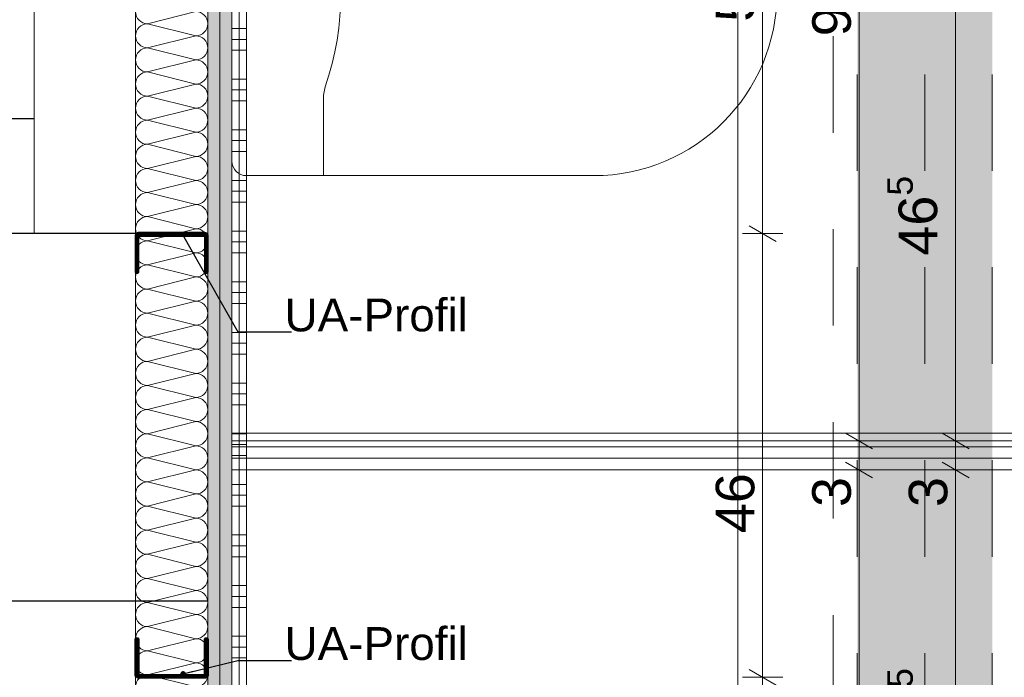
# Model space of a CAD drawing. Header units: metres. Extents: x -3.5 to 65.3, y -10.9 to 16.7.
# Tile 120 of 213: x 43.7 to 44.8, y 1.6 to 2.3. Entities that reach past the tile are written whole.
import ezdxf

# ---------------------------------------------------------------- set-up
doc = ezdxf.new("R2010")
doc.units = ezdxf.units.M
doc.header["$MEASUREMENT"] = 0
for name, pattern in [('Achse', [0.08, 0.04, -0.02, 0, -0.02]), ('DASHED', [0.015, 0.007, -0.008]), ('Untersicht', [0.04, 0.03, -0.01]), ('Wipeout_Contour', [1, 0, -1])]:
    doc.linetypes.add(name, pattern=pattern)
for name, color, linetype in [('102 - Bemaßung_ Beschriftung.Detail_ Ausschnitt', 7, 'Continuous'), ('612 - Struktur.Stahlbau', 7, 'Continuous'), ('654 - Abdeckung.Wand Belag', 7, 'Continuous'), ('660 - Unterkonstruktion.Trockenbau', 7, 'Continuous'), ('Neubau_102 - Bemaßung_ Beschriftung.Detail_ Ausschnitt', 7, 'Continuous'), ('Neubau_606 - Struktur.Wand Innen Ausbau', 7, 'Continuous'), ('Neubau_612 - Struktur.Stahlbau', 7, 'Continuous'), ('Neubau_650 - Abdeckung.Fußboden Aufbau', 7, 'Continuous'), ('Neubau_653 - Abdeckung.TB Verkofferung', 7, 'Continuous'), ('Neubau_702 - Einrichtung.Möbel Sanitär', 7, 'Continuous'), ('Neubau_802 - HKLSE.Sanitär', 7, 'Continuous')]:
    doc.layers.add(name, color=color, linetype=linetype)
doc.styles.add('ERSTELLTER_STIL_1', font='txt')
doc.dimstyles.new('ERSTELLTER_STIL__1', dxfattribs={"dimtxt": 0.04, "dimasz": 0.02128, "dimexe": 0.18, "dimexo": 0.0625, "dimgap": 0, "dimtad": 1, "dimtih": 1, "dimtoh": 1, "dimzin": 0, "dimdsep": 46, "dimtxsty": 'ERSTELLTER_STIL_1', "dimblk": 'ARROWHEAD_2', "dimblk1": 'ARROWHEAD_2', "dimblk2": 'ARROWHEAD_2', "dimcen": 0.09, "dimse1": 1, "dimse2": 1, "dimclrd": 7, "dimclre": 7, "dimclrt": 7, "dimazin": 0, "dimtfac": 1, "dimtdec": 4, "dimtmove": 0, "dimatfit": 3, "dimfxl": 1, "dimtolj": 1, "dimtzin": 0, "dimarcsym": 0})
doc.dimstyles.new('ERSTELLTER_STIL__3', dxfattribs={"dimtxt": 0.04, "dimasz": 0.02128, "dimexe": 0.18, "dimexo": 0.0625, "dimgap": 0, "dimtad": 1, "dimzin": 0, "dimdsep": 46, "dimtxsty": 'ERSTELLTER_STIL_1', "dimblk": 'ARROWHEAD_2', "dimblk1": 'ARROWHEAD_2', "dimblk2": 'ARROWHEAD_2', "dimcen": 0.09, "dimse1": 1, "dimse2": 1, "dimclrd": 7, "dimclre": 7, "dimclrt": 7, "dimazin": 0, "dimtfac": 1, "dimtdec": 4, "dimtmove": 0, "dimatfit": 3, "dimfxl": 1, "dimtolj": 1, "dimtzin": 0, "dimarcsym": 0})
doc.dimstyles.new('ERSTELLTER_STIL__4', dxfattribs={"dimtxt": 0.04, "dimasz": 0.02128, "dimexe": 0.18, "dimexo": 0.0625, "dimgap": 0, "dimtad": 1, "dimzin": 0, "dimdsep": 46, "dimtxsty": 'ERSTELLTER_STIL_1', "dimblk": 'ARROWHEAD_2', "dimblk1": 'ARROWHEAD_2', "dimblk2": 'ARROWHEAD_2', "dimcen": 0.09, "dimse1": 1, "dimse2": 1, "dimclrd": 7, "dimclre": 7, "dimclrt": 7, "dimazin": 0, "dimtfac": 1, "dimtdec": 4, "dimtmove": 2, "dimatfit": 3, "dimfxl": 1, "dimtolj": 1, "dimtzin": 0, "dimarcsym": 0})
doc.dimstyles.new('ERSTELLTER_STIL__5', dxfattribs={"dimtxt": 0.04, "dimasz": 0.02128, "dimexe": 0.18, "dimexo": 0.0625, "dimgap": 0, "dimtad": 1, "dimtih": 1, "dimtoh": 1, "dimzin": 0, "dimdsep": 46, "dimtxsty": 'ERSTELLTER_STIL_1', "dimblk": 'ARROWHEAD_2', "dimblk1": 'ARROWHEAD_2', "dimblk2": 'ARROWHEAD_2', "dimcen": 0.09, "dimclrd": 7, "dimclre": 7, "dimclrt": 7, "dimazin": 0, "dimtfac": 1, "dimtdec": 4, "dimtmove": 0, "dimatfit": 3, "dimfxl": 1, "dimtolj": 1, "dimtzin": 0, "dimarcsym": 0})
doc.dimstyles.new('ERSTELLTER_STIL__6', dxfattribs={"dimtxt": 0.04, "dimasz": 0.02128, "dimexe": 0.18, "dimexo": 0.0625, "dimgap": 0, "dimtad": 1, "dimzin": 0, "dimdsep": 46, "dimtxsty": 'ERSTELLTER_STIL_1', "dimblk": 'ARROWHEAD_2', "dimblk1": 'ARROWHEAD_2', "dimblk2": 'ARROWHEAD_2', "dimcen": 0.09, "dimclrd": 7, "dimclre": 7, "dimclrt": 7, "dimazin": 0, "dimtfac": 1, "dimtdec": 4, "dimtmove": 0, "dimatfit": 3, "dimfxl": 1, "dimtolj": 1, "dimtzin": 0, "dimarcsym": 0})
doc.dimstyles.new('ERSTELLTER_STIL__8', dxfattribs={"dimtxt": 0.18, "dimasz": 0.010944, "dimexe": 0.18, "dimexo": 0.0625, "dimgap": 0, "dimtad": 0, "dimtih": 1, "dimtoh": 1, "dimdec": 4, "dimzin": 0, "dimdsep": 46, "dimcen": 0.09, "dimadec": 0, "dimazin": 0, "dimtfac": 1, "dimtdec": 4, "dimtmove": 0, "dimatfit": 3, "dimldrblk": 'ARROWHEAD_11', "dimfxl": 1, "dimtolj": 1, "dimtzin": 0, "dimarcsym": 0})
pattern_1 = [(45, (0, 0), (-0.0070710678, 0.0070710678), [0, -0.01])]

# ---------------------------------------------------------------- blocks, each defined once
blk = doc.blocks.new('*X93')
at = {"layer": 'Neubau_606 - Struktur.Wand Innen Ausbau', "color": 7, "linetype": 'Continuous', "lineweight": 5}
for p, q in [((43.9275, 2.275), (43.8775, 2.2625)), ((43.9275, 2.25), (43.8775, 2.2625)), ((43.9275, 2.25), (43.8775, 2.2375)), ((43.9275, 2.225), (43.8775, 2.2375)), ((43.9275, 2.225), (43.8775, 2.2125)), ((43.9275, 2.2), (43.8775, 2.2125)), ((43.9275, 2.2), (43.8775, 2.1875)), ((43.9275, 2.175), (43.8775, 2.1875)), ((43.9275, 2.175), (43.8775, 2.1625)), ((43.9275, 2.15), (43.8775, 2.1625)), ((43.9275, 2.15), (43.8775, 2.1375)), ((43.9275, 2.125), (43.8775, 2.1375)), ((43.9275, 2.125), (43.8775, 2.1125)), ((43.9275, 2.1), (43.8775, 2.1125)), ((43.9275, 2.1), (43.8775, 2.0875)), ((43.9275, 2.075), (43.8775, 2.0875)), ((43.9275, 2.075), (43.8775, 2.0625)), ((43.9275, 2.05), (43.8775, 2.0625)), ((43.9275, 2.05), (43.8775, 2.0375)), ((43.9275, 2.025), (43.8775, 2.0375)), ((43.9275, 2.025), (43.8775, 2.0125)), ((43.9275, 2), (43.8775, 2.0125)), ((43.9275, 2), (43.8775, 1.9875)), ((43.9275, 1.975), (43.8775, 1.9875)), ((43.9275, 1.975), (43.8775, 1.9625)), ((43.9275, 1.95), (43.8775, 1.9625)), ((43.9275, 1.95), (43.8775, 1.9375)), ((43.9275, 1.925), (43.8775, 1.9375)), ((43.9275, 1.925), (43.8775, 1.9125)), ((43.9275, 1.9), (43.8775, 1.9125)), ((43.9275, 1.9), (43.8775, 1.8875)), ((43.9275, 1.875), (43.8775, 1.8875)), ((43.9275, 1.875), (43.8775, 1.8625)), ((43.9275, 1.85), (43.8775, 1.8625)), ((43.9275, 1.85), (43.8775, 1.8375)), ((43.9275, 1.825), (43.8775, 1.8375)), ((43.9275, 1.825), (43.8775, 1.8125)), ((43.9275, 1.8), (43.8775, 1.8125)), ((43.9275, 1.8), (43.8775, 1.7875)), ((43.9275, 1.775), (43.8775, 1.7875)), ((43.9275, 1.775), (43.8775, 1.7625)), ((43.9275, 1.75), (43.8775, 1.7625)), ((43.9275, 1.75), (43.8775, 1.7375)), ((43.9275, 1.725), (43.8775, 1.7375)), ((43.9275, 1.725), (43.8775, 1.7125)), ((43.9275, 1.7), (43.8775, 1.7125)), ((43.9275, 1.7), (43.8775, 1.6875)), ((43.9275, 1.675), (43.8775, 1.6875)), ((43.9275, 1.675), (43.8775, 1.6625)), ((43.9275, 1.65), (43.8775, 1.6625)), ((43.9275, 1.65), (43.8775, 1.6375)), ((43.9275, 1.625), (43.8775, 1.6375)), ((43.9275, 1.625), (43.8775, 1.6125)), ((43.9275, 1.6), (43.8775, 1.6125)), ((43.9275, 1.6), (43.8775, 1.5875)), ((43.9275, 1.575), (43.8775, 1.5875))]:
    blk.add_line(p, q, dxfattribs=at)
for centre, start, end in [((43.8775, 2.275), 180, 270), ((43.9275, 2.2625), 360, 90), ((43.8775, 2.25), 90, 180), ((43.9275, 2.2625), 270, 360), ((43.8775, 2.25), 180, 270), ((43.9275, 2.2375), 360, 90), ((43.8775, 2.225), 90, 180), ((43.9275, 2.2375), 270, 360), ((43.8775, 2.225), 180, 270), ((43.9275, 2.2125), 360, 90), ((43.8775, 2.2), 90, 180), ((43.9275, 2.2125), 270, 360), ((43.8775, 2.2), 180, 270), ((43.9275, 2.1875), 360, 90), ((43.8775, 2.175), 90, 180), ((43.9275, 2.1875), 270, 360), ((43.8775, 2.175), 180, 270), ((43.9275, 2.1625), 360, 90), ((43.8775, 2.15), 90, 180), ((43.9275, 2.1625), 270, 360), ((43.8775, 2.15), 180, 270), ((43.9275, 2.1375), 360, 90), ((43.8775, 2.125), 90, 180), ((43.9275, 2.1375), 270, 360), ((43.8775, 2.125), 180, 270), ((43.9275, 2.1125), 360, 90), ((43.8775, 2.1), 90, 180), ((43.9275, 2.1125), 270, 360), ((43.8775, 2.1), 180, 270), ((43.9275, 2.0875), 360, 90), ((43.8775, 2.075), 90, 180), ((43.9275, 2.0875), 270, 360), ((43.8775, 2.075), 180, 270), ((43.9275, 2.0625), 360, 90), ((43.8775, 2.05), 90, 180), ((43.9275, 2.0625), 270, 360), ((43.8775, 2.05), 180, 270), ((43.9275, 2.0375), 360, 90), ((43.8775, 2.025), 90, 180), ((43.9275, 2.0375), 270, 360), ((43.8775, 2.025), 180, 270), ((43.9275, 2.0125), 360, 90), ((43.8775, 2), 90, 180), ((43.9275, 2.0125), 270, 360), ((43.8775, 2), 180, 270), ((43.9275, 1.9875), 360, 90), ((43.8775, 1.975), 90, 180), ((43.9275, 1.9875), 270, 360), ((43.8775, 1.975), 180, 270), ((43.9275, 1.9625), 360, 90), ((43.8775, 1.95), 90, 180), ((43.9275, 1.9625), 270, 360), ((43.8775, 1.95), 180, 270), ((43.9275, 1.9375), 360, 90), ((43.8775, 1.925), 90, 180), ((43.9275, 1.9375), 270, 360), ((43.8775, 1.925), 180, 270), ((43.9275, 1.9125), 360, 90), ((43.8775, 1.9), 90, 180), ((43.9275, 1.9125), 270, 360), ((43.8775, 1.9), 180, 270), ((43.9275, 1.8875), 360, 90), ((43.8775, 1.875), 90, 180), ((43.9275, 1.8875), 270, 360), ((43.8775, 1.875), 180, 270), ((43.9275, 1.8625), 360, 90), ((43.8775, 1.85), 90, 180), ((43.9275, 1.8625), 270, 360), ((43.8775, 1.85), 180, 270), ((43.9275, 1.8375), 360, 90), ((43.8775, 1.825), 90, 180), ((43.9275, 1.8375), 270, 360), ((43.8775, 1.825), 180, 270), ((43.9275, 1.8125), 360, 90), ((43.8775, 1.8), 90, 180), ((43.9275, 1.8125), 270, 360), ((43.8775, 1.8), 180, 270), ((43.9275, 1.7875), 360, 90), ((43.8775, 1.775), 90, 180), ((43.9275, 1.7875), 270, 360), ((43.8775, 1.775), 180, 270), ((43.9275, 1.7625), 360, 90), ((43.8775, 1.75), 90, 180), ((43.9275, 1.7625), 270, 360), ((43.8775, 1.75), 180, 270), ((43.9275, 1.7375), 360, 90), ((43.8775, 1.725), 90, 180), ((43.9275, 1.7375), 270, 360), ((43.8775, 1.725), 180, 270), ((43.9275, 1.7125), 360, 90), ((43.8775, 1.7), 90, 180), ((43.9275, 1.7125), 270, 360), ((43.8775, 1.7), 180, 270), ((43.9275, 1.6875), 360, 90), ((43.8775, 1.675), 90, 180), ((43.9275, 1.6875), 270, 360), ((43.8775, 1.675), 180, 270), ((43.9275, 1.6625), 360, 90), ((43.8775, 1.65), 90, 180), ((43.9275, 1.6625), 270, 360), ((43.8775, 1.65), 180, 270), ((43.9275, 1.6375), 360, 90), ((43.8775, 1.625), 90, 180), ((43.9275, 1.6375), 270, 360), ((43.8775, 1.625), 180, 270), ((43.9275, 1.6125), 360, 90), ((43.8775, 1.6), 90, 180), ((43.9275, 1.6125), 270, 360), ((43.8775, 1.6), 180, 270), ((43.9275, 1.5875), 360, 90), ((43.8775, 1.575), 90, 180), ((43.9275, 1.5875), 270, 360)]:
    blk.add_arc(centre, 0.0125, start, end, dxfattribs=at)
blk = doc.blocks.new('*X130')
at = {"layer": '654 - Abdeckung.Wand Belag', "color": 7, "linetype": 'Continuous', "lineweight": 5}
for p, q in [((43.9725, 2.31), (43.9725, 2.2575)), ((43.965, 2.2575), (43.98, 2.2575)), ((43.9725, 2.2575), (43.9725, 2.205)), ((43.965, 2.2463), (43.98, 2.2463)), ((43.965, 2.235), (43.98, 2.235)), ((43.965, 2.205), (43.98, 2.205)), ((43.9725, 2.205), (43.9725, 2.1525)), ((43.965, 2.1938), (43.98, 2.1938)), ((43.965, 2.1825), (43.98, 2.1825)), ((43.965, 2.1525), (43.98, 2.1525)), ((43.9725, 2.1525), (43.9725, 2.1)), ((43.965, 2.1413), (43.98, 2.1413)), ((43.965, 2.13), (43.98, 2.13)), ((43.965, 2.1), (43.98, 2.1)), ((43.9725, 2.1), (43.9725, 2.0475)), ((43.965, 2.0888), (43.98, 2.0888)), ((43.965, 2.0775), (43.98, 2.0775)), ((43.965, 2.0475), (43.98, 2.0475)), ((43.9725, 2.0475), (43.9725, 1.995)), ((43.965, 2.0363), (43.98, 2.0363)), ((43.965, 2.025), (43.98, 2.025)), ((43.965, 1.995), (43.98, 1.995)), ((43.9725, 1.995), (43.9725, 1.9425)), ((43.965, 1.9838), (43.98, 1.9838)), ((43.965, 1.9725), (43.98, 1.9725)), ((43.965, 1.9425), (43.98, 1.9425)), ((43.9725, 1.9425), (43.9725, 1.89)), ((43.965, 1.9313), (43.98, 1.9313)), ((43.965, 1.92), (43.98, 1.92)), ((43.965, 1.89), (43.98, 1.89)), ((43.9725, 1.89), (43.9725, 1.8375)), ((43.965, 1.8788), (43.98, 1.8788)), ((43.965, 1.8675), (43.98, 1.8675)), ((43.965, 1.8375), (43.98, 1.8375)), ((43.9725, 1.8375), (43.9725, 1.785)), ((43.965, 1.8263), (43.98, 1.8263)), ((43.965, 1.815), (43.98, 1.815)), ((43.965, 1.785), (43.98, 1.785)), ((43.9725, 1.785), (43.9725, 1.7325)), ((43.965, 1.7738), (43.98, 1.7738)), ((43.965, 1.7625), (43.98, 1.7625)), ((43.965, 1.7325), (43.98, 1.7325)), ((43.9725, 1.7325), (43.9725, 1.68)), ((43.965, 1.7213), (43.98, 1.7213)), ((43.965, 1.71), (43.98, 1.71)), ((43.965, 1.68), (43.98, 1.68)), ((43.9725, 1.68), (43.9725, 1.6275)), ((43.965, 1.6688), (43.98, 1.6688)), ((43.965, 1.6575), (43.98, 1.6575)), ((43.965, 1.6275), (43.98, 1.6275)), ((43.9725, 1.6275), (43.9725, 1.575)), ((43.965, 1.6163), (43.98, 1.6163)), ((43.965, 1.605), (43.98, 1.605))]:
    blk.add_line(p, q, dxfattribs=at)
blk = doc.blocks.new('*D211')
at = {"layer": '102 - Bemaßung_ Beschriftung.Detail_ Ausschnitt', "color": 7, "linetype": 'Continuous', "lineweight": 5}
for p, q in [((44.601, 1.8081), (44.629, 1.7919)), ((44.636, 1.8), (44.594, 1.8)), ((44.615, 0.87), (44.615, 1.8)), ((44.601, 0.8781), (44.629, 0.8619)), ((44.636, 0.87), (44.594, 0.87))]:
    blk.add_line(p, q, dxfattribs=at)
at = {"layer": '102 - Bemaßung_ Beschriftung.Detail_ Ausschnitt', "color": 7, "lineweight": 5, "char_height": 0.04, "attachment_point": 7, "rotation": 90, "style": 'ERSTELLTER_STIL_1'}
for s, insert in [('\\A1;{\\pql;\\fArial|b0|i0|c0|p38;3}', (44.607, 1.7615)), ('\\A1;{\\pql;\\fArial|b0|i0|c0|p38;93}', (44.607, 1.2894))]:
    blk.add_mtext(s, dxfattribs=dict(at, insert=insert))
blk = doc.blocks.new('ARROWHEAD_2')
at = {"color": 0, "linetype": 'Continuous', "lineweight": 0}
for p, q in [((-0.378, -0.655), (0.378, 0.655)), ((0, 0), (-1, 0))]:
    blk.add_line(p, q, dxfattribs=at)
blk = doc.blocks.new('*D212')
at = {"layer": '102 - Bemaßung_ Beschriftung.Detail_ Ausschnitt', "color": 7, "linetype": 'Continuous', "lineweight": 5}
for p, q in [((44.601, 1.8381), (44.629, 1.8219)), ((44.636, 1.83), (44.594, 1.83)), ((44.615, 1.8), (44.615, 1.83)), ((44.601, 1.8081), (44.629, 1.7919)), ((44.636, 1.8), (44.594, 1.8))]:
    blk.add_line(p, q, dxfattribs=at)
blk = doc.blocks.new('*D213')
at = {"layer": '102 - Bemaßung_ Beschriftung.Detail_ Ausschnitt', "color": 7, "linetype": 'Continuous', "lineweight": 5}
for p, q in [((44.601, 2.7681), (44.629, 2.7519)), ((44.636, 2.76), (44.594, 2.76)), ((44.615, 1.83), (44.615, 2.76)), ((44.601, 1.8381), (44.629, 1.8219)), ((44.636, 1.83), (44.594, 1.83))]:
    blk.add_line(p, q, dxfattribs=at)
at = {"layer": '102 - Bemaßung_ Beschriftung.Detail_ Ausschnitt', "color": 7, "lineweight": 5, "char_height": 0.04, "attachment_point": 7, "rotation": 90, "style": 'ERSTELLTER_STIL_1'}
for s, insert in [('\\A1;{\\pql;\\fArial|b0|i0|c0|p38;3}', (44.607, 2.7215)), ('\\A1;{\\pql;\\fArial|b0|i0|c0|p38;93}', (44.607, 2.2494))]:
    blk.add_mtext(s, dxfattribs=dict(at, insert=insert))
blk = doc.blocks.new('*D268')
at = {"layer": '102 - Bemaßung_ Beschriftung.Detail_ Ausschnitt', "color": 7, "linetype": 'Continuous', "lineweight": 5}
for p, q in [((44.501, 1.5931), (44.529, 1.5769)), ((44.536, 1.585), (44.494, 1.585)), ((44.515, 1.085), (44.515, 1.585)), ((44.501, 1.0931), (44.529, 1.0769)), ((44.536, 1.085), (44.494, 1.085)), ((44.515, 0.71), (44.515, 1.085))]:
    blk.add_line(p, q, dxfattribs=at)
at = {"layer": '102 - Bemaßung_ Beschriftung.Detail_ Ausschnitt', "color": 7, "lineweight": 5, "insert": (44.507, 1.3386), "char_height": 0.04, "attachment_point": 7, "rotation": 90, "style": 'ERSTELLTER_STIL_1'}
blk.add_mtext('\\A1;{\\pql;\\fArial|b0|i0|c0|p38;50}', dxfattribs=at)
blk = doc.blocks.new('*D269')
at = {"layer": '102 - Bemaßung_ Beschriftung.Detail_ Ausschnitt', "color": 7, "linetype": 'Continuous', "lineweight": 5}
for p, q in [((44.501, 2.0531), (44.529, 2.0369)), ((44.536, 2.045), (44.494, 2.045)), ((44.515, 1.585), (44.515, 2.045)), ((44.501, 1.5931), (44.529, 1.5769)), ((44.536, 1.585), (44.494, 1.585))]:
    blk.add_line(p, q, dxfattribs=at)
at = {"layer": '102 - Bemaßung_ Beschriftung.Detail_ Ausschnitt', "color": 7, "lineweight": 5, "insert": (44.507, 1.7344), "char_height": 0.04, "attachment_point": 7, "rotation": 90, "style": 'ERSTELLTER_STIL_1'}
blk.add_mtext('\\A1;{\\pql;\\fArial|b0|i0|c0|p38;46}', dxfattribs=at)
blk = doc.blocks.new('*D270')
at = {"layer": '102 - Bemaßung_ Beschriftung.Detail_ Ausschnitt', "color": 7, "linetype": 'Continuous', "lineweight": 5}
for p, q in [((44.501, 2.5531), (44.529, 2.5369)), ((44.536, 2.545), (44.494, 2.545)), ((44.515, 2.045), (44.515, 2.545)), ((44.501, 2.0531), (44.529, 2.0369)), ((44.536, 2.045), (44.494, 2.045))]:
    blk.add_line(p, q, dxfattribs=at)
at = {"layer": '102 - Bemaßung_ Beschriftung.Detail_ Ausschnitt', "color": 7, "lineweight": 5, "insert": (44.507, 2.2646), "char_height": 0.04, "attachment_point": 7, "rotation": 90, "style": 'ERSTELLTER_STIL_1'}
blk.add_mtext('\\A1;{\\pql;\\fArial|b0|i0|c0|p38;50}', dxfattribs=at)
blk = doc.blocks.new('*D277')
at = {"layer": '102 - Bemaßung_ Beschriftung.Detail_ Ausschnitt', "color": 7, "linetype": 'Continuous', "lineweight": 5}
for p, q in [((44.701, 1.8081), (44.729, 1.7919)), ((44.736, 1.8), (44.694, 1.8)), ((44.715, 1.335), (44.715, 1.8)), ((44.701, 1.3431), (44.729, 1.3269)), ((44.736, 1.335), (44.694, 1.335))]:
    blk.add_line(p, q, dxfattribs=at)
at = {"layer": '102 - Bemaßung_ Beschriftung.Detail_ Ausschnitt', "color": 7, "lineweight": 5, "char_height": 0.04, "attachment_point": 7, "rotation": 90, "style": 'ERSTELLTER_STIL_1'}
for s, insert in [('\\A1;{\\pql;\\fArial|b0|i0|c0|p38;3}', (44.707, 1.7615)), ('\\A1;{\\pql;\\fArial|b0|i0|c0|p38;46\\fArial|b0|i0|c0|p38;\\A1{\\H.66x;\\S5^  ;}}', (44.7076, 1.5119))]:
    blk.add_mtext(s, dxfattribs=dict(at, insert=insert))
blk = doc.blocks.new('*D278')
at = {"layer": '102 - Bemaßung_ Beschriftung.Detail_ Ausschnitt', "color": 7, "linetype": 'Continuous', "lineweight": 5}
for p, q in [((44.701, 1.8381), (44.729, 1.8219)), ((44.736, 1.83), (44.694, 1.83)), ((44.715, 1.8), (44.715, 1.83)), ((44.701, 1.8081), (44.729, 1.7919)), ((44.736, 1.8), (44.694, 1.8))]:
    blk.add_line(p, q, dxfattribs=at)
blk = doc.blocks.new('*D279')
at = {"layer": '102 - Bemaßung_ Beschriftung.Detail_ Ausschnitt', "color": 7, "linetype": 'Continuous', "lineweight": 5}
for p, q in [((44.701, 2.3031), (44.729, 2.2869)), ((44.736, 2.295), (44.694, 2.295)), ((44.715, 1.83), (44.715, 2.295)), ((44.701, 1.8381), (44.729, 1.8219)), ((44.736, 1.83), (44.694, 1.83))]:
    blk.add_line(p, q, dxfattribs=at)
at = {"layer": '102 - Bemaßung_ Beschriftung.Detail_ Ausschnitt', "color": 7, "lineweight": 5, "insert": (44.7076, 2.0221), "char_height": 0.04, "attachment_point": 7, "rotation": 90, "style": 'ERSTELLTER_STIL_1'}
blk.add_mtext('\\A1;{\\pql;\\fArial|b0|i0|c0|p38;46\\fArial|b0|i0|c0|p38;\\A1{\\H.66x;\\S5^  ;}}', dxfattribs=at)
blk = doc.blocks.new('*D416')
at = {"layer": '102 - Bemaßung_ Beschriftung.Detail_ Ausschnitt', "color": 7, "linetype": 'Continuous', "lineweight": 5}
for p, q in [((43.9731, 1.0113), (43.9569, 0.9833)), ((43.965, 0.9763), (43.965, 1.0183)), ((44.497, 1.0113), (44.4809, 0.9833)), ((44.489, 0.9763), (44.489, 1.0183)), ((43.9513, 0.9973), (43.965, 0.9973)), ((43.965, 0.9973), (44.489, 0.9973))]:
    blk.add_line(p, q, dxfattribs=at)
at = {"layer": '102 - Bemaßung_ Beschriftung.Detail_ Ausschnitt', "color": 7, "lineweight": 5, "insert": (44.1866, 1.0046), "char_height": 0.04, "attachment_point": 7, "style": 'ERSTELLTER_STIL_1'}
blk.add_mtext('\\A1;{\\pql;\\fArial|b0|i0|c0|p38;52\\fArial|b0|i0|c0|p38;\\A1{\\H.66x;\\S4^  ;}}', dxfattribs=at)
blk = doc.blocks.new('*D417')
at = {"layer": '102 - Bemaßung_ Beschriftung.Detail_ Ausschnitt', "color": 7, "linetype": 'Continuous', "lineweight": 5}
for p, q in [((44.497, 1.0113), (44.4809, 0.9833)), ((44.489, 0.9763), (44.489, 1.0183)), ((45.0991, 1.0113), (45.0829, 0.9833)), ((45.091, 0.9763), (45.091, 1.0183)), ((44.489, 0.9973), (45.091, 0.9973))]:
    blk.add_line(p, q, dxfattribs=at)
at = {"layer": '102 - Bemaßung_ Beschriftung.Detail_ Ausschnitt', "color": 7, "lineweight": 5, "insert": (44.7496, 1.0046), "char_height": 0.04, "attachment_point": 7, "style": 'ERSTELLTER_STIL_1'}
blk.add_mtext('\\A1;{\\pql;\\fArial|b0|i0|c0|p38;60\\fArial|b0|i0|c0|p38;\\A1{\\H.66x;\\S2^  ;}}', dxfattribs=at)
blk = doc.blocks.new('*D429')
at = {"layer": '102 - Bemaßung_ Beschriftung.Detail_ Ausschnitt', "color": 7, "linetype": 'Continuous', "lineweight": 5}
for p, q in [((43.62, 0.8999), (43.62, 0.9419)), ((43.745, 0.785), (43.745, 0.9419)), ((43.6281, 0.9349), (43.6119, 0.9069)), ((43.7531, 0.9349), (43.7369, 0.9069)), ((43.6063, 0.9209), (43.62, 0.9209)), ((43.62, 0.9209), (43.745, 0.9209))]:
    blk.add_line(p, q, dxfattribs=at)
at = {"layer": '102 - Bemaßung_ Beschriftung.Detail_ Ausschnitt', "color": 7, "lineweight": 5, "insert": (43.6421, 0.9284), "char_height": 0.04, "attachment_point": 7, "style": 'ERSTELLTER_STIL_1'}
blk.add_mtext('\\A1;{\\pql;\\fArial|b0|i0|c0|p38;12\\fArial|b0|i0|c0|p38;\\A1{\\H.66x;\\S5^  ;}}', dxfattribs=at)
blk = doc.blocks.new('*D450')
at = {"layer": '102 - Bemaßung_ Beschriftung.Detail_ Ausschnitt', "color": 7, "linetype": 'Continuous', "lineweight": 5}
for p, q in [((43.965, 3.3799), (43.965, 3.72)), ((43.545, 3.3799), (43.545, 3.4219)), ((43.5531, 3.4149), (43.5369, 3.3869)), ((43.9731, 3.4149), (43.9569, 3.3869)), ((40.165, 3.4009), (43.545, 3.4009)), ((43.545, 3.4009), (43.965, 3.4009))]:
    blk.add_line(p, q, dxfattribs=at)
at = {"color": 254, "linetype": 'Wipeout_Contour', "lineweight": 0, "ltscale": 175.56774}
blk.add_wipeout([(43.7171, 3.4014), (43.7928, 3.4014), (43.7928, 3.4564), (43.7171, 3.4564)], dxfattribs=at).dxf.layer = '102 - Bemaßung_ Beschriftung.Detail_ Ausschnitt'
at = {"layer": '102 - Bemaßung_ Beschriftung.Detail_ Ausschnitt', "color": 7, "lineweight": 5, "insert": (43.7246, 3.4089), "char_height": 0.04, "attachment_point": 7, "style": 'ERSTELLTER_STIL_1'}
blk.add_mtext('\\A1;{\\pql;\\fArial|b0|i0|c0|p38;42}', dxfattribs=at)
blk = doc.blocks.new('*D453')
at = {"layer": '102 - Bemaßung_ Beschriftung.Detail_ Ausschnitt', "color": 7, "linetype": 'Continuous', "lineweight": 5}
for p, q in [((43.465, 3.7281), (43.493, 3.7119)), ((43.965, 3.72), (43.458, 3.72)), ((43.479, 0.71), (43.479, 3.72)), ((43.465, 0.7181), (43.493, 0.7019)), ((43.73, 0.71), (43.458, 0.71)), ((43.479, 0.25), (43.479, 0.71))]:
    blk.add_line(p, q, dxfattribs=at)
at = {"color": 254, "linetype": 'Wipeout_Contour', "lineweight": 0, "ltscale": 174.040959}
blk.add_wipeout([(43.4785, 2.1543), (43.4785, 2.2757), (43.4235, 2.2757), (43.4235, 2.1543)], dxfattribs=at).dxf.layer = '102 - Bemaßung_ Beschriftung.Detail_ Ausschnitt'
at = {"layer": '102 - Bemaßung_ Beschriftung.Detail_ Ausschnitt', "color": 7, "lineweight": 5, "insert": (43.471, 2.1618), "char_height": 0.04, "attachment_point": 7, "rotation": 90, "style": 'ERSTELLTER_STIL_1'}
blk.add_mtext('\\A1;{\\pql;\\fArial|b0|i0|c0|p38;3,01}', dxfattribs=at)
blk = doc.blocks.new('ARROWHEAD_11')
at = {"color": 0, "linetype": 'Continuous', "lineweight": 0}
blk.add_line((0, 0), (-1, 0), dxfattribs=at)
at = {"color": 0, "linetype": 'Continuous', "lineweight": 0, "const_width": 0.25, "flags": 128}
blk.add_lwpolyline([(-0.125, 0, 1), (0.125, 0, 1)], format="xyb", close=True, dxfattribs=at)

msp = doc.modelspace()

# ---------------------------------------------------------------- hatches: boundary and pattern name
at = {"layer": '612 - Struktur.Stahlbau', "linetype": 'Continuous', "lineweight": 0, "true_color": 0x30307f}
msp.add_hatch(color=177, dxfattribs=at).paths.add_polyline_path([(44.613, 5.19), (44.753, 5.19), (44.753, 0.71), (44.613, 0.71)])
at = {"layer": 'Neubau_606 - Struktur.Wand Innen Ausbau', "linetype": 'Continuous', "lineweight": 0, "true_color": 0x000000}
h = msp.add_hatch(dxfattribs=at)
h.set_pattern_fill('Gips_0001', color=18, style=0, pattern_type=2)
h.set_pattern_definition(pattern_1)
h.paths.add_polyline_path([(43.94, 3.7325), (43.94, 0.71), (43.9525, 0.71), (43.9525, 3.7294), (43.9483, 3.7325)])
h = msp.add_hatch(dxfattribs=at)
h.set_pattern_fill('Gips_0001', color=18, style=0, pattern_type=2)
h.set_pattern_definition(pattern_1)
h.paths.add_polyline_path([(43.9525, 3.72), (43.9525, 0.71), (43.965, 0.71), (43.965, 3.72)])
at = {"layer": 'Neubau_650 - Abdeckung.Fußboden Aufbau', "linetype": 'Continuous', "lineweight": 13, "true_color": 0xafafaf}
h = msp.add_hatch(dxfattribs=at)
h.set_pattern_fill('Raster_60x60_Fuge_2mm_0001', color=253, style=0, pattern_type=2)
h.set_pattern_definition([(0, (46.29497, 3.6435), (0, 0.602), []), (90, (46.29497, 3.6435), (-0.602, 0), [])])
h.paths.add_polyline_path([(47.27, 3.72), (43.965, 3.72), (43.965, 0.49), (44.21, 0.49), (44.21, 0.255), (47.17, 0.255), (47.17, 0.71), (47.27, 0.71)])
at = {"layer": 'Neubau_702 - Einrichtung.Möbel Sanitär', "linetype": 'Continuous', "lineweight": 0, "true_color": 0x000000}
h = msp.add_hatch(dxfattribs=at)
h.set_pattern_fill('Holz__Sperrholz_1_0001', color=18, style=0, pattern_type=2)
h.set_pattern_definition([(0, (0, 0), (0, 0.0120000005), [])])
h.paths.add_polyline_path([(43.965, 1.8), (45.465, 1.8), (45.465, 1.83), (43.965, 1.83)])

# ---------------------------------------------------------------- linework, layer by layer
at = {"layer": '654 - Abdeckung.Wand Belag', "color": 7, "linetype": 'Continuous', "lineweight": 5, "flags": 128}
for points in [[(43.965, 3.705), (43.965, 0.49)], [(43.98, 0.505), (43.98, 3.705)]]:
    msp.add_lwpolyline(points, dxfattribs=at)
at = {"layer": 'Neubau_606 - Struktur.Wand Innen Ausbau', "color": 1, "linetype": 'Continuous', "lineweight": 5}
for p, q in [((43.94, 0.71), (43.94, 3.7325)), ((43.9525, 0.71), (43.9525, 3.7294))]:
    msp.add_line(p, q, dxfattribs=at)
at = {"layer": 'Neubau_606 - Struktur.Wand Innen Ausbau', "color": 1, "linetype": 'Continuous', "lineweight": 5, "flags": 128}
for points in [[(43.865, 3.795), (43.865, 0.71)], [(43.965, 0.71), (43.965, 3.72)]]:
    msp.add_lwpolyline(points, dxfattribs=at)
at = {"layer": 'Neubau_612 - Struktur.Stahlbau', "color": 1, "linetype": 'Untersicht', "lineweight": 13}
for p, q in [((44.613, 0.71), (44.613, 5.19)), ((44.753, 0.71), (44.753, 5.19))]:
    msp.add_line(p, q, dxfattribs=at)
at = {"layer": 'Neubau_612 - Struktur.Stahlbau', "color": 1, "linetype": 'Achse', "lineweight": 9}
msp.add_line((44.683, 0.71), (44.683, 5.19), dxfattribs=at)
at = {"layer": 'Neubau_650 - Abdeckung.Fußboden Aufbau', "color": 1, "linetype": 'Continuous', "lineweight": 13, "flags": 128}
msp.add_lwpolyline([(47.27, 3.72), (47.27, 0.71), (47.17, 0.71), (47.17, 0.255), (44.21, 0.255), (44.21, 0.49), (43.965, 0.49), (43.965, 3.72), (45.86, 3.72)], dxfattribs=at)
at = {"layer": 'Neubau_653 - Abdeckung.TB Verkofferung', "color": 1, "linetype": 'Untersicht', "lineweight": 9}
msp.add_line((44.588, 0.7495), (44.588, 5.19), dxfattribs=at)
at = {"layer": 'Neubau_702 - Einrichtung.Möbel Sanitär', "color": 1, "linetype": 'Continuous', "lineweight": 9}
for p, q in [((44.06, 2.1884), (44.0615, 2.1972)), ((44.06, 2.105), (44.06, 2.1884))]:
    msp.add_line(p, q, dxfattribs=at)
at = {"layer": 'Neubau_702 - Einrichtung.Möbel Sanitär', "color": 1, "linetype": 'Continuous', "lineweight": 9, "flags": 128}
msp.add_lwpolyline([(44.06, 2.485), (44.34, 2.485, -1), (44.34, 2.105), (44.06, 2.105), (43.98, 2.105, -0.414214), (43.965, 2.12), (43.965, 2.47, -0.414214), (43.98, 2.485)], format="xyb", close=True, dxfattribs=at)
at = {"layer": 'Neubau_702 - Einrichtung.Möbel Sanitär', "color": 1, "linetype": 'Continuous', "lineweight": 18, "flags": 128}
for points in [[(45.465, 1.83), (43.965, 1.83)], [(43.965, 1.83), (43.965, 1.8)], [(43.965, 1.8), (45.465, 1.8)]]:
    msp.add_lwpolyline(points, dxfattribs=at)
at = {"layer": 'Neubau_702 - Einrichtung.Möbel Sanitär', "color": 1, "linetype": 'Continuous', "lineweight": 9}
msp.add_arc((43.7803, 2.295), 0.2977, 340.8176, 19.1823, dxfattribs=at)
at = {"layer": 'Neubau_802 - HKLSE.Sanitär', "color": 1, "linetype": 'Continuous', "lineweight": 9}
for p, q in [((43.76, 2.545), (43.76, 2.045)), ((43.94, 2.545), (43.94, 2.045)), ((43.94, 2.045), (43.76, 2.045))]:
    msp.add_line(p, q, dxfattribs=at)
at = {"layer": 'Neubau_802 - HKLSE.Sanitär', "color": 1, "linetype": 'DASHED', "lineweight": 9, "flags": 128}
for points in [[(43.76, 2.545), (43.76, 2.045)], [(43.94, 2.045), (43.94, 2.545)], [(43.76, 2.045), (43.94, 2.045)]]:
    msp.add_lwpolyline(points, dxfattribs=at)

# ---------------------------------------------------------------- block references
at = {"layer": '654 - Abdeckung.Wand Belag', "color": 7, "lineweight": 5}
msp.add_blockref('*X130', (0, 0), dxfattribs=at)
at = {"layer": 'Neubau_606 - Struktur.Wand Innen Ausbau', "color": 1, "lineweight": 13}
msp.add_blockref('*X93', (0, 0), dxfattribs=at)

# ---------------------------------------------------------------- texts
at = {"layer": 'Neubau_102 - Bemaßung_ Beschriftung.Detail_ Ausschnitt', "color": 7, "linetype": 'Continuous', "lineweight": 9, "char_height": 0.034, "attachment_point": 9, "style": 'ERSTELLTER_STIL_1'}
for insert in [(44.2095, 1.9431), (44.2095, 1.6025)]:
    msp.add_mtext('\\A1;{\\pqr;\\fArial|b0|i0|c0|p38;UA-Profil}', dxfattribs=dict(at, insert=insert))

# ---------------------------------------------------------------- dimensions: what is measured, and where the dimension line sits
at = {"layer": '102 - Bemaßung_ Beschriftung.Detail_ Ausschnitt', "color": 7, "linetype": 'Continuous', "lineweight": 5}
for base, p1, p2, dimstyle, picture, middle in [((44.489, 0.9973), (43.965, 3.72), (44.489, 1.8375), 'ERSTELLTER_STIL__1', '*D416', (44.2711, 1.0253)), ((43.7449889, 0.9208526), (43.6199886, 2.1200005), (43.7449889, 0.7849823), 'ERSTELLTER_STIL__5', '*D429', (43.7266352, 0.9488526)), ((45.091, 0.9973), (44.489, 1.8375), (45.091, 1.8375), 'ERSTELLTER_STIL__1', '*D417', (44.8341, 1.0253))]:
    dim = msp.add_linear_dim(base=base, p1=p1, p2=p2, dimstyle=dimstyle, dxfattribs=at)
    dim.commit()
    dim.dimension.update_dxf_attribs({"geometry": picture, "text_midpoint": middle, "dimtype": 160})
for base, p1, p2, dimstyle, picture, middle in [((44.615, 2.76), (43.965, 1.83), (43.965, 2.76), 'ERSTELLTER_STIL__3', '*D213', (44.587, 2.2799)), ((44.515, 2.545), (43.76, 2.045), (43.76, 2.545), 'ERSTELLTER_STIL__3', '*D270', (44.487, 2.2951)), ((44.714989, 2.294977), (43.96497, 1.829975), (44.529975, 2.294977), 'ERSTELLTER_STIL__3', '*D279', (44.686989, 2.106622)), ((44.515, 2.045), (43.76, 1.585), (43.76, 2.045), 'ERSTELLTER_STIL__4', '*D269', (44.487, 1.7649)), ((44.615, 1.83), (43.965, 1.8), (43.965, 1.83), 'ERSTELLTER_STIL__3', '*D212', (44.587, 1.7768)), ((44.715, 1.83), (43.965, 1.8), (43.965, 1.83), 'ERSTELLTER_STIL__3', '*D278', (44.687, 1.7768)), ((44.615, 1.8), (43.965, 0.87), (43.965, 1.8), 'ERSTELLTER_STIL__3', '*D211', (44.587, 1.3199)), ((44.714989, 1.799975), (44.529965, 1.334977), (43.96497, 1.799975), 'ERSTELLTER_STIL__3', '*D277', (44.686989, 1.596445)), ((44.515, 1.585), (43.76, 1.085), (43.76, 1.585), 'ERSTELLTER_STIL__4', '*D268', (44.487, 1.3691))]:
    dim = msp.add_linear_dim(base=base, p1=p1, p2=p2, angle=90, dimstyle=dimstyle, dxfattribs=at)
    dim.commit()
    dim.dimension.update_dxf_attribs({"geometry": picture, "text_midpoint": middle, "dimtype": 160, "text_rotation": 90})

# ---------------------------------------------------------------- next in the draw order: dimensions: what is measured, and where the dimension line sits
dim = msp.add_linear_dim(base=(43.965, 3.4009), p1=(43.545, 2.1575), p2=(43.965, 3.72), dimstyle='ERSTELLTER_STIL__5', dxfattribs=at)
dim.commit()
dim.dimension.update_dxf_attribs({"geometry": '*D450', "text_midpoint": (43.7551, 3.4289), "dimtype": 160})

# ---------------------------------------------------------------- next in the draw order: dimensions: what is measured, and where the dimension line sits
dim = msp.add_linear_dim(base=(43.479, 3.72), p1=(43.73, 0.71), p2=(43.965, 3.72), angle=90, dimstyle='ERSTELLTER_STIL__6', dxfattribs=at)
dim.commit()
dim.dimension.update_dxf_attribs({"geometry": '*D453', "text_midpoint": (43.451, 2.2137), "dimtype": 160, "text_rotation": 90})

# ---------------------------------------------------------------- next in the draw order: linework, layer by layer
at = {"layer": '660 - Unterkonstruktion.Trockenbau', "color": 7, "linetype": 'Continuous', "lineweight": 25}
for points in [[(43.76, 2.164), (43.57, 2.164)], [(43.94, 2.045), (43.72, 2.045)], [(43.94, 1.664), (43.57, 1.664)]]:
    msp.add_lwpolyline(points, dxfattribs=at)
at = {"layer": '660 - Unterkonstruktion.Trockenbau', "color": 7, "linetype": 'Continuous', "lineweight": 70, "flags": 128}
for points in [[(43.9394, 2.005), (43.9394, 2.0422, 0.414214), (43.9366, 2.045), (43.8683, 2.045, 0.414214), (43.8656, 2.0422), (43.8656, 2.005), (43.8673, 2.005), (43.8673, 2.0422, -0.414214), (43.8683, 2.0432), (43.9366, 2.0432, -0.414214), (43.9376, 2.0422), (43.9376, 2.005)], [(43.9394, 1.625), (43.9394, 1.5877, -0.414214), (43.9366, 1.585), (43.8683, 1.585, -0.414214), (43.8656, 1.5877), (43.8656, 1.625), (43.8673, 1.625), (43.8673, 1.5877, 0.414214), (43.8683, 1.5867), (43.9366, 1.5867, 0.414214), (43.9376, 1.5877), (43.9376, 1.625)]]:
    msp.add_lwpolyline(points, format="xyb", close=True, dxfattribs=at)

# ---------------------------------------------------------------- next in the draw order: leaders
at = {"layer": 'Neubau_102 - Bemaßung_ Beschriftung.Detail_ Ausschnitt', "color": 1, "linetype": 'Continuous', "lineweight": 13, "annotation_type": 0, "has_hookline": 1, "hookline_direction": 0, "text_width": 0.1828}
for points in [[(43.9136, 2.0441), (43.9711, 1.9431), (44.0267, 1.9431)], [(43.9143, 1.5887), (43.9711, 1.6025), (44.0267, 1.6025)]]:
    msp.add_leader(points, dimstyle='ERSTELLTER_STIL__8', dxfattribs=at)

doc.saveas('drawing.dxf')
